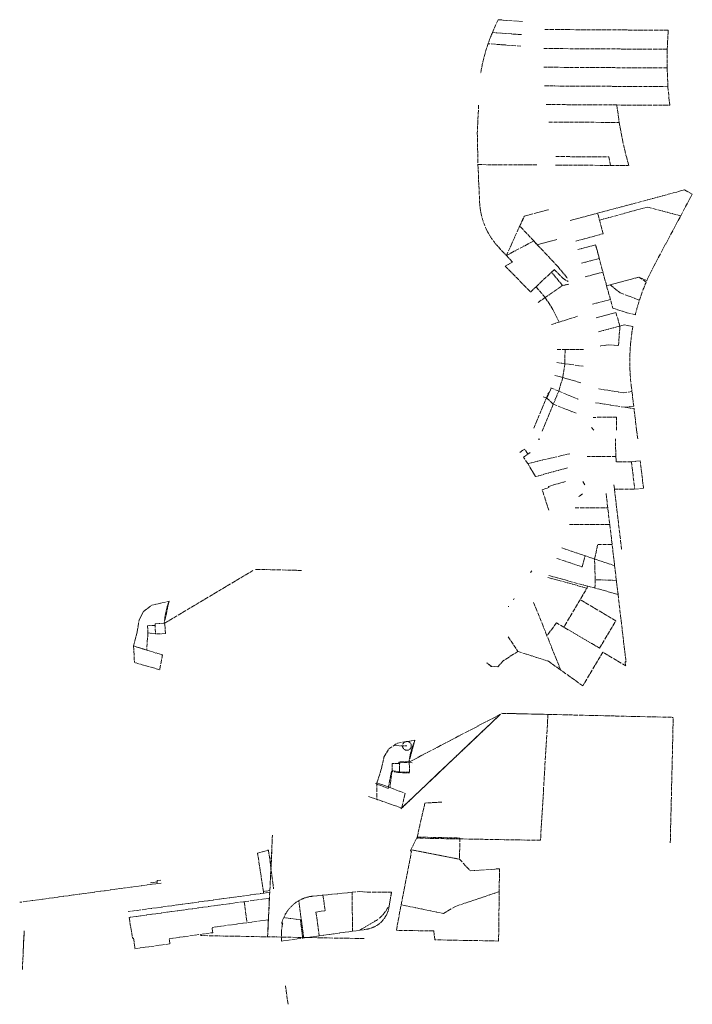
# Model space of a CAD drawing. Header units: feet. Extents: x 186363 to 191809, y 249618 to 259412.
# Tile 1 of 3: x 186363 to 190175, y 249618 to 255196. Entities that reach past the tile are written whole.
import ezdxf

# ---------------------------------------------------------------- set-up
doc = ezdxf.new("R2010")
doc.units = ezdxf.units.FT
doc.header["$MEASUREMENT"] = 0
doc.linetypes.add('Epl', pattern=[155, 65, -10, 5, -10, 65])
doc.layers.add('P_RW_PropertyLine', color=2, linetype='Epl', lineweight=13)

msp = doc.modelspace()

# ---------------------------------------------------------------- linework, layer by layer
at = {"layer": 'P_RW_PropertyLine', "ltscale": 0.328085}
for p, q in [((189074, 255196.2), (189042.5, 255123.3)), ((189212.7, 255186.2), (189074, 255196.2)), ((189042.5, 255123.3), (189040.4, 255118.5)), ((189207, 255111.4), (189042.5, 255123.3)), ((189339.3, 255140.7), (190038.6, 255136.4)), ((190038.6, 255136.4), (190033.1, 255028.5)), ((189204.1, 255046.5), (189017.5, 255059.9)), ((189333.7, 255032.9), (190033.1, 255028.5)), ((190033.1, 255028.5), (190032.7, 254922.6)), ((189333.3, 254926.9), (190032.7, 254922.6)), ((190032.7, 254922.6), (190037.4, 254816.7)), ((189337.9, 254821), (190037.4, 254816.7)), ((190037.4, 254816.7), (190047.1, 254711.1)), ((188964.2, 254712.8), (188956.3, 254554.4)), ((189347.5, 254715.5), (189747.1, 254713)), ((189747.1, 254713), (190047.1, 254711.1)), ((189747.1, 254713), (189760.9, 254613.9)), ((189361.2, 254616.4), (189760.9, 254613.9)), ((189760.9, 254613.9), (189779.2, 254515.8)), ((188956.3, 254554.4), (188960.5, 254375)), ((189779.2, 254515.8), (189801.6, 254418.6)), ((188960.5, 254375), (188969.6, 254163.6)), ((189243.6, 254373.5), (188960.5, 254375)), ((189243.6, 254373.5), (189295.4, 254373.2)), ((189401.6, 254420.7), (189701.6, 254418.8)), ((189711, 254370.6), (189701.6, 254418.8)), ((189801.6, 254418.6), (189814.8, 254370.5)), ((189399.1, 254372.6), (189414.6, 254372.5)), ((189414.6, 254372.5), (189811.2, 254370)), ((189638.4, 254099.6), (190131.2, 254231.9)), ((190175.3, 254208.4), (189957, 253799.5)), ((190131.2, 254231.9), (190175.3, 254208.4)), ((189222, 254082.4), (189363.1, 254120)), ((189483.2, 254057.9), (189638.4, 254099.6)), ((189669.6, 253983.7), (189638.4, 254099.6)), ((189648.8, 254061), (189923.1, 254134.6)), ((189923.1, 254134.6), (190109.4, 254084.9)), ((189121.4, 253859.8), (189222, 254082.4)), ((189198, 254026.1), (189223.5, 254082.4)), ((189297.5, 253921.1), (189198, 254026.1)), ((189514.2, 253942), (189669.6, 253983.7)), ((189121.3, 253860.3), (189276.2, 253942.5)), ((189276.2, 253942.5), (189412.9, 253797.9)), ((189408.3, 253951), (189297.5, 253921.1)), ((189076.2, 253908.5), (189121.4, 253859.8)), ((189627.5, 253920.8), (189527.1, 253893.7)), ((189627.5, 253920.8), (189648.2, 253843.5)), ((189689.8, 253688.7), (189627.5, 253920.8)), ((189156.8, 253822.5), (189115.2, 253800.3)), ((189121.3, 253860.3), (189156.8, 253822.5)), ((189648.2, 253843.5), (189547.8, 253816.5)), ((189115.2, 253800.3), (189258.2, 253653)), ((189289.5, 253682.7), (189376.4, 253765.2)), ((189376.4, 253765.2), (189393.1, 253781)), ((189439.9, 253690.6), (189376.4, 253765.2)), ((189393.1, 253781), (189439.5, 253734.2)), ((189412.9, 253797.9), (189466.7, 253732.4)), ((189568.4, 253739.2), (189669.1, 253766)), ((189957, 253799.5), (189917.6, 253718.4)), ((189872.9, 253737.9), (189689.8, 253688.7)), ((189873, 253737.9), (189689.8, 253688.8)), ((189917.6, 253718.4), (189872.9, 253737.9)), ((189913.6, 253709.2), (189873, 253737.9)), ((189258.2, 253653), (189289.5, 253682.7)), ((189341.7, 253621.8), (189289.5, 253682.7)), ((189341.7, 253621.8), (189440.1, 253690.6)), ((189476.1, 253697.4), (189439.9, 253690.6)), ((189440.1, 253690.6), (189475.7, 253697.3)), ((189689.8, 253688.8), (189724, 253562.3)), ((189709.2, 253693.9), (189767.1, 253648.6)), ((189767.1, 253648.6), (189875.6, 253607.6)), ((189301.9, 253594), (189341.7, 253621.9)), ((189385.6, 253554.9), (189341.7, 253621.8)), ((189710.7, 253611.6), (189609.8, 253584.6)), ((189420.4, 253482.8), (189385.6, 253554.9)), ((189630.5, 253507), (189742.7, 253537.3)), ((189724, 253562.3), (189804, 253536.3)), ((189742.7, 253537.3), (189763.6, 253460.1)), ((189804, 253536.3), (189852.5, 253524.8)), ((189377.2, 253468.9), (189420.5, 253482.7)), ((189420.5, 253482.7), (189524.6, 253516.1)), ((189643, 253427.4), (189648.6, 253429)), ((189648.6, 253429), (189789.3, 253467)), ((189757.1, 253349.7), (189765.4, 253460.6)), ((189789.3, 253467), (189838.5, 253458.3)), ((189408.5, 253326.8), (189453.9, 253327.1)), ((189453.1, 253247.2), (189453.9, 253327.1)), ((189453.9, 253327.1), (189558.6, 253328)), ((189453.9, 253327.1), (189558.6, 253328)), ((189657.6, 253347.9), (189652.6, 253347.3)), ((189657.6, 253347.9), (189702.5, 253353.8)), ((189702.5, 253353.8), (189757.1, 253349.7)), ((189407, 253253.7), (189453.1, 253247.2)), ((189441, 253168.3), (189453.1, 253247.2)), ((189453.1, 253247.2), (189556.3, 253232.5)), ((189441, 253168.3), (189396.1, 253181)), ((189441, 253168.3), (189417.8, 253091.7)), ((189542.7, 253139.5), (189441, 253168.3)), ((189351.6, 253051.7), (189375.2, 253109.2)), ((189372.5, 253110.5), (189417.8, 253091.7)), ((189417.8, 253091.7), (189387.5, 253017.8)), ((189417.8, 253091.7), (189528.3, 253045.9)), ((189783.5, 253082.8), (189638.6, 253105.3)), ((189829.2, 253121.9), (189833.2, 253088.8)), ((189276.3, 252881.4), (189348.1, 253053.1)), ((189347.9, 253053.2), (189330.4, 253060.4)), ((189347.9, 253053.2), (189360.8, 253084.6)), ((189351.6, 253051.7), (189347.9, 253053.2)), ((189387.5, 253017.8), (189351.6, 253051.7)), ((189833.2, 253088.8), (189783.5, 253082.8)), ((189843, 253006.4), (189833.2, 253088.8)), ((189323.5, 252865.1), (189387.5, 253017.8)), ((189387.5, 253017.8), (189516.1, 252966.6)), ((189626.4, 253026.1), (189844.8, 252992.5)), ((189843.1, 253006.4), (189793.5, 253000.4)), ((189859.6, 252871.2), (189844.8, 252992.5)), ((189746.2, 252943.8), (189613.7, 252943.3)), ((189746.5, 252870.9), (189746.2, 252943.8)), ((189617.5, 252870.7), (189604.7, 252885.4)), ((189865.8, 252821.2), (189859.7, 252871.2)), ((189301.2, 252820), (189311.6, 252820.1)), ((189742.6, 252721.1), (189739.1, 252821.1)), ((189198.2, 252744.4), (189223.9, 252762.9)), ((189243.9, 252735.4), (189223.9, 252762.9)), ((189218.3, 252716.9), (189243.9, 252735.4)), ((189242.5, 252681.5), (189218.3, 252716.9)), ((189242.6, 252681.4), (189480.9, 252737.5)), ((189243.9, 252735.4), (189255.7, 252743.9)), ((189742.6, 252721.1), (189579.2, 252720.7)), ((189743.2, 252701), (189742.6, 252721.1)), ((189743.3, 252701), (189743.3, 252691)), ((189743.4, 252690.9), (189743.3, 252700.9)), ((189281.4, 252617.5), (189242.6, 252681.4)), ((189468.7, 252657.4), (189286.8, 252607.4)), ((189830.3, 252691.2), (189743.3, 252691)), ((189880, 252697.2), (189830.3, 252691.2)), ((189830.3, 252691.2), (189848.9, 252536.4)), ((189895.6, 252567.4), (189880, 252697.2)), ((189286.7, 252607.3), (189281.4, 252617.5)), ((189324.6, 252532.3), (189362.5, 252545.4)), ((189361.4, 252418.2), (189324.6, 252532.3)), ((189360.5, 252552.1), (189456.8, 252579.1)), ((189362.5, 252545.4), (189360.5, 252552.1)), ((189565.3, 252560.7), (189554.5, 252580.1)), ((189731, 252561.2), (189734, 252536.1)), ((189734, 252536.1), (189848.9, 252536.4)), ((189734, 252536.1), (189737, 252511)), ((189848.9, 252536.4), (189898.6, 252542.3)), ((189898.6, 252542.3), (189895.6, 252567.4)), ((189553.2, 252510.5), (189529.7, 252492.5)), ((189686.6, 252510.9), (189735.1, 252102.6)), ((189686.6, 252510.9), (189725.1, 252187.1)), ((189737, 252511), (189774.7, 252193)), ((189510.4, 252430.2), (189696.2, 252430.7)), ((189478.9, 252335.7), (189707.4, 252336.2)), ((189567.6, 252158.9), (189432.7, 252204.1)), ((189621.3, 252140.9), (189639, 252222)), ((189639, 252222), (189721, 252222)), ((189407.8, 252143.8), (189551.5, 252095.9)), ((189551.5, 252095.9), (189567.6, 252158.9)), ((189735.1, 252102.8), (189567.6, 252158.9)), ((189624.8, 252023.1), (189621.3, 252140.9)), ((189735.1, 252102.6), (189754.1, 251940.3)), ((187684.7, 252075.9), (187184.1, 251776.3)), ((187960.7, 252075.9), (187697.1, 252082.1)), ((189266.6, 252073.4), (189258.4, 252063.8)), ((189356.1, 252036), (189580.9, 251974.9)), ((189361.4, 252047), (189584, 251986.5)), ((189361.4, 252047), (189584, 251986.5)), ((189584, 251986.5), (189447.3, 251754.6)), ((189584, 251986.5), (189754.1, 251940.3)), ((189623.5, 251975.8), (189624.8, 252023.1)), ((189744.8, 252019.8), (189624.8, 252023.1)), ((189754.1, 251940.3), (189799.6, 251557.6)), ((187064, 251843.6), (187110.9, 251878.4)), ((187110.9, 251878.4), (187209.4, 251901.9)), ((187209.4, 251901.9), (187182.3, 251776.3)), ((189133.6, 251873.3), (189133.1, 251869.8)), ((189165.7, 251917.7), (189162.3, 251909.5)), ((189351.4, 251706.3), (189274.8, 251897.5)), ((189741.6, 251791.2), (189539.2, 251910.6)), ((187039.5, 251795.1), (187064, 251843.6)), ((187029.4, 251729.6), (187039.5, 251795.1)), ((187130.4, 251764.3), (187088, 251762.8)), ((187088, 251762.8), (187089.7, 251721.7)), ((187182.3, 251776.3), (187129.9, 251774.3)), ((187129.9, 251774.3), (187130.4, 251764.3)), ((187129.9, 251774.3), (187132.1, 251716.4)), ((187184.1, 251776.3), (187182.3, 251776.3)), ((187189.1, 251718.5), (187184.1, 251776.3)), ((189405.8, 251779.1), (189351.4, 251706.3)), ((189649.7, 251635.3), (189405.8, 251779.1)), ((189649.7, 251635.3), (189741.6, 251791.2)), ((187008.1, 251647.9), (187029.4, 251729.6)), ((187089.7, 251721.7), (187083, 251624.7)), ((187132.1, 251716.4), (187089.7, 251721.7)), ((187189.1, 251718.5), (187132.1, 251716.4)), ((189132, 251700), (189186.6, 251616.7)), ((189429.4, 251511.6), (189351.4, 251706.3)), ((187008.1, 251647.9), (187082.9, 251624.7)), ((187008.1, 251647.9), (187013.2, 251554.3)), ((187083, 251624.7), (187008.1, 251647.9)), ((187082.9, 251624.7), (187171.5, 251597.2)), ((187171.5, 251597.2), (187156.3, 251513.4)), ((189186.5, 251616.5), (189103.7, 251564.5)), ((189186.6, 251616.7), (189103.8, 251564.7)), ((189186.6, 251616.7), (189359.3, 251561.7)), ((189667.6, 251612.7), (189554.7, 251421.9)), ((189797.6, 251535.8), (189667.6, 251612.7)), ((187156.3, 251513.4), (187013.2, 251554.3)), ((189034.8, 251532.8), (189010.6, 251552.7)), ((189034.7, 251532.6), (189010.7, 251552.3)), ((189072.8, 251530), (189034.7, 251532.6)), ((189072.8, 251530.2), (189034.8, 251532.8)), ((189103.8, 251564.7), (189072.8, 251530.2)), ((189103.7, 251564.5), (189072.8, 251530)), ((189359.3, 251561.7), (189429.4, 251511.6)), ((189799.6, 251557.6), (189795, 251557.6)), ((189795, 251557.6), (189797.6, 251535.8)), ((189554.7, 251421.9), (189429.4, 251511.6)), ((188522.4, 250724.6), (189087.9, 251261.1)), ((189087.9, 251261.1), (188528, 250729.9)), ((189087.9, 251261.1), (188570.9, 250990.9)), ((189357.1, 251260.3), (189093.4, 251266.5)), ((189093.6, 251266.5), (189357, 251260.2)), ((189357.1, 251260.3), (189315, 250546.9)), ((189357.1, 251260.3), (190067.2, 251243.5)), ((190050.4, 250533.5), (190067.2, 251243.5)), ((188454.8, 251064.9), (188503.7, 251096.9)), ((188493.1, 251083.2), (188557.6, 251082.1)), ((188503.7, 251096.9), (188603.4, 251114.7)), ((188603.4, 251114.7), (188569.1, 250990.9)), ((188427.6, 251017.9), (188454.8, 251064.9)), ((188413.7, 250953.2), (188427.6, 251017.9)), ((188474.2, 250982.8), (188473.5, 250941.8)), ((188516.6, 250982), (188474.2, 250982.8)), ((188588.3, 250986.8), (188507.9, 250988.8)), ((188516.7, 250992), (188515.6, 250934)), ((188569.1, 250990.9), (188516.7, 250992)), ((188570.9, 250990.9), (188569.1, 250990.9)), ((188572.6, 250932.8), (188570.9, 250990.9)), ((188387.8, 250872.8), (188413.7, 250953.2)), ((188451.8, 250841.1), (188470, 250937.7)), ((188473.5, 250941.8), (188461.2, 250845.3)), ((188506.5, 250930.8), (188470, 250937.7)), ((188515.6, 250934), (188473.5, 250941.7)), ((188506.5, 250930.8), (188571.6, 250929.2)), ((188572.6, 250932.8), (188515.6, 250934)), ((188451.8, 250841.1), (188379.4, 250868.5)), ((188387.8, 250872.8), (188387.5, 250779)), ((188387.8, 250872.8), (188461.2, 250845.3)), ((188461.2, 250845.3), (188548, 250812.8)), ((188548, 250812.8), (188528, 250729.9)), ((188528, 250729.9), (188338, 250795.8)), ((188528, 250729.9), (188387.5, 250779)), ((188659.2, 250758), (188616.1, 250565.5)), ((188756.1, 250763.4), (188659.2, 250758)), ((187786.2, 250382.3), (187795.4, 250575.6)), ((188580.5, 250493.6), (188616.1, 250565.5)), ((188858.1, 250554.8), (188613.1, 250559.1)), ((188616.1, 250565.5), (188858.2, 250560)), ((188858.2, 250560), (188855.5, 250440)), ((189315, 250546.9), (188858.1, 250554.8)), ((187710.9, 250475), (187773.1, 250491.6)), ((187744, 250256.9), (187710.9, 250475)), ((187767.5, 249999.4), (187792.3, 250496.6)), ((187773.1, 250491.6), (187796.9, 250310.1)), ((188525.3, 250181.7), (188582.7, 250482.1)), ((188578.8, 250490.1), (188580.5, 250493.6)), ((188582.7, 250482.1), (188578.8, 250490.1)), ((188580.5, 250493.6), (188855.8, 250439.9)), ((188855.5, 250440), (188580.5, 250493.6)), ((188855.8, 250439.9), (188916.8, 250373.8)), ((188916.8, 250373.8), (189082.3, 250385.8)), ((189082.3, 250385.8), (189080.8, 250255.8)), ((187164.5, 250304.9), (186362.8, 250195.8)), ((187141.4, 250311.3), (187104.5, 250306.3)), ((187141.4, 250311.3), (187141, 250301.7)), ((187141.8, 250318.9), (187141.4, 250311.3)), ((187162.4, 250321.7), (187141.8, 250318.9)), ((187796.9, 250310.1), (187801.9, 250272.2)), ((187780.5, 250252.3), (186978.2, 250143.1)), ((187781, 250261.9), (187744, 250256.9)), ((187745.4, 250247.5), (187744, 250256.9)), ((188081.8, 250236.3), (188246.7, 250252.5)), ((188246.7, 250252.5), (188286.5, 250256.4)), ((188249.4, 250031.9), (188246.7, 250252.5)), ((188286.5, 250256.4), (188331.4, 250253)), ((188331.4, 250253), (188470.2, 250254)), ((188456.4, 250169.5), (188470.2, 250254)), ((188470.2, 250254), (188456.4, 250169.5)), ((188832.5, 250172.8), (189080.7, 250255.8)), ((189080.8, 250255.8), (189077.4, 249976.5)), ((187778.4, 250218.7), (186982.7, 250110.4)), ((187635.4, 250199.2), (187651.6, 250080.3)), ((187768, 250000.2), (187778.4, 250218.7)), ((187972.7, 249993.2), (187944.7, 250204.8)), ((188026, 250230.8), (188081.8, 250236.3)), ((188081.8, 250236.3), (188094.1, 250147.9)), ((188042.2, 250140.7), (188094.1, 250147.9)), ((188042.2, 250140.7), (188061.1, 250005.6)), ((188449.7, 250165.9), (188456.4, 250169.5)), ((188497.8, 250037), (188525.3, 250181.7)), ((188525.3, 250181.7), (188765.2, 250132.3)), ((188765.2, 250132.3), (188832.5, 250172.8)), ((186982.7, 250110.4), (187002.9, 249991.9)), ((187453.3, 250053.5), (187772.6, 250096.7)), ((187953.7, 250096.2), (187859.1, 250109.3)), ((187967.5, 249992.5), (187953.7, 250096.2)), ((188302.3, 250044.8), (188375.7, 250088.1)), ((186377.9, 249815.3), (186388.2, 250034.1)), ((186382.4, 249911.9), (186388.2, 250033.8)), ((187210.6, 249989.4), (187457, 250023.7)), ((187457, 250023.7), (187453.3, 250053.5)), ((187847.2, 249975.7), (187847.2, 250028)), ((187853.3, 250076.9), (187848, 250076.2)), ((188061.1, 250005.6), (188249.4, 250031.9)), ((188249.4, 250031.9), (188290.5, 250037.6)), ((188290.5, 250037.3), (188302.3, 250044.8)), ((188290.5, 250037.6), (188329.1, 250043)), ((188709.4, 250033.2), (188497.8, 250037)), ((188716.3, 249983), (188709.4, 250033.2)), ((187002.9, 249991.9), (187007.9, 249992.6)), ((187007.9, 249992.6), (187016, 249932.9)), ((187213.7, 249960.5), (187210.6, 249989.4)), ((188314.6, 249990.3), (187388.3, 250007.1)), ((187847.2, 249975.7), (187967.5, 249992.5)), ((187967.5, 249992.5), (188061.1, 250005.6)), ((189077.4, 249976.5), (188716.3, 249983)), ((186377.9, 249815.3), (186382.4, 249911.9)), ((187016, 249932.9), (187213.7, 249960.5)), ((187883.7, 249617.8), (187869.9, 249721.6))]:
    msp.add_line(p, q, dxfattribs=at)
msp.add_circle((188557.6, 251082.1), 25, dxfattribs=at)
for centre, radius, start, end in [((189872.4, 254759.7), 906, 156.6719, 171.6791), ((189369.2, 254180.8), 400, 182.4603, 222.9032), ((189502, 253796.1), 88, 224.7559, 249.9088), ((190967.7, 253257.9), 1146.7, 156.821, 166.5408), ((190967.3, 253258.6), 1146.3, 169.9654, 186.8793), ((187639.5, 251743.5), 458.4, 159.7875, 175.9002), ((189023.7, 250931.8), 458.4, 156.4836, 172.5963), ((188046, 250028), 203.7, 95.6073, 166.3373), ((188305.4, 250194.1), 153, 278.9308, 350.7141), ((188275.9, 250257), 196.2, 300.5682, 332.3407), ((188046, 250028), 198.7, 165.7708, 180.0241)]:
    msp.add_arc(centre, radius, start, end, dxfattribs=at)

doc.saveas('drawing.dxf')
